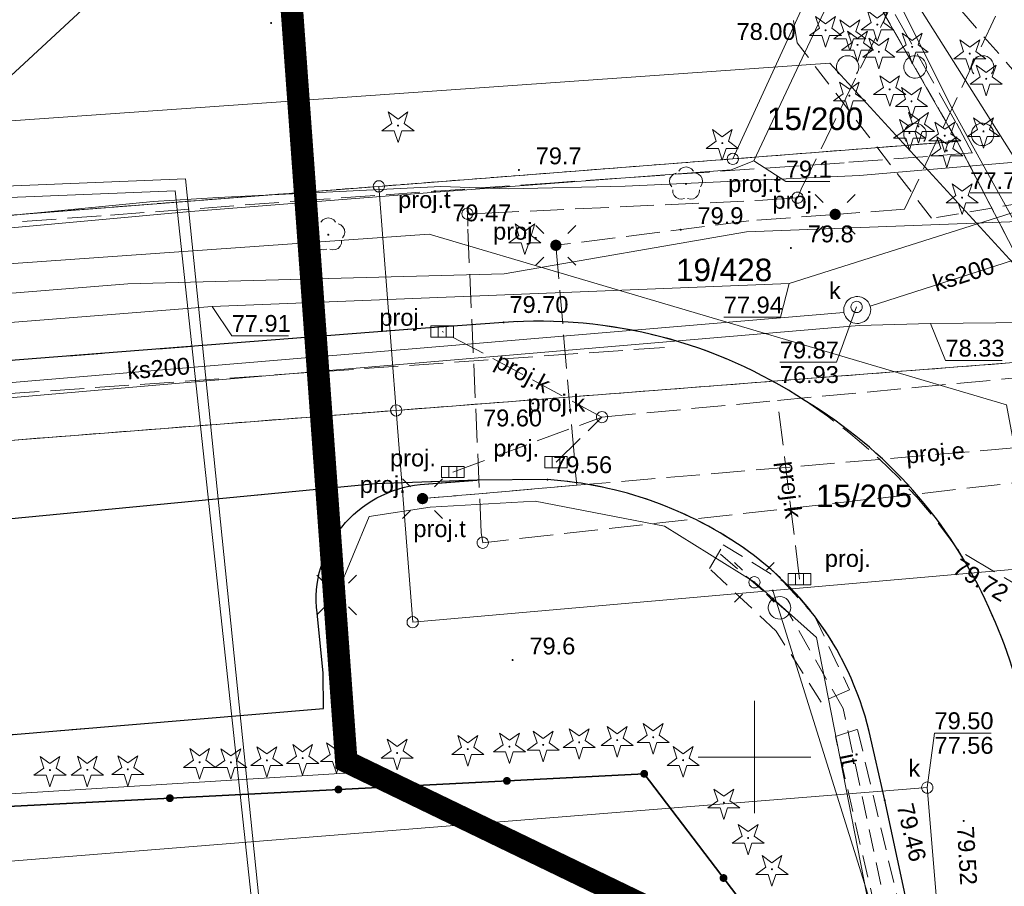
# Model space of a CAD drawing. Extents: x 6411274 to 6413600, y 5890750 to 5892331.
# Tile 12 of 22: x 6412967 to 6413011, y 5891294 to 5891333. Entities that reach past the tile are written whole.
import ezdxf
from ezdxf.enums import TextEntityAlignment as Align

# ---------------------------------------------------------------- set-up
doc = ezdxf.new("R2010")
doc.units = 0
for name, pattern in [('PRZER1-1', [1, 0.5, -0.5]), ('PRZER2-1', [1.5, 1, -0.5]), ('PRZER3-1', [2, 1.5, -0.5]), ('PRZER3-2', [2.5, 1.5, -1])]:
    doc.linetypes.add(name, pattern=pattern)
doc.layers.get('0').update_dxf_attribs({"linetype": 'CONTINUOUS'})
doc.layers.add('@zakres', color=30, linetype='CONTINUOUS')
for name, color, linetype, lineweight, true_color in [('GELULI', 7, 'CONTINUOUS', 18, 0xfeffff), ('GESUZY', 7, 'CONTINUOUS', 18, 0x008000), ('GSPRDI', 7, 'CONTINUOUS', 18, 0x008000), ('GSPRDL', 7, 'CONTINUOUS', 18, 0x008000), ('GULCPR', 7, 'CONTINUOUS', 18, 0xd200d2), ('GULEPR', 1, 'CONTINUOUS', 18, 0xff0000), ('GULEPR_O', 1, 'CONTINUOUS', 18, 0xff0000), ('GULKPR', 7, 'CONTINUOUS', 18, 0x803300), ('GULKPR_O', 7, 'CONTINUOUS', 18, 0x803300), ('GULTPR', 7, 'CONTINUOUS', 18, 0xff9100), ('GULWPR', 5, 'CONTINUOUS', 18, 0x0000ff), ('GUPKKS', 7, 'CONTINUOUS', 18, 0x803300), ('GUPKKS_O', 7, 'CONTINUOUS', 18, 0x803300), ('GUPKSD', 7, 'CONTINUOUS', 18, 0x803300), ('GUPKSD_O', 7, 'CONTINUOUS', 18, 0x803300), ('GUSKSD', 7, 'CONTINUOUS', 18, 0x803300), ('Ramka sekcyjna', 7, 'CONTINUOUS', 18, 0xa5007c)]:
    doc.layers.add(name, color=color, linetype=linetype, lineweight=lineweight, true_color=true_color)
for name, color, linetype, lineweight in [('GEPPGD', 7, 'CONTINUOUS', 18), ('GESDZI', 7, 'CONTINUOUS', 18), ('GESDZI_O', 7, 'CONTINUOUS', 18), ('GSLKOG', 7, 'CONTINUOUS', 35), ('GSLKRW', 7, 'CONTINUOUS', 25), ('GSLTZI', 7, 'CONTINUOUS', 18), ('GSLTZI_O', 7, 'CONTINUOUS', 18), ('GSPWPN', 7, 'CONTINUOUS', 13), ('GSPWPN_O', 7, 'CONTINUOUS', 13), ('GSPWPS', 7, 'CONTINUOUS', 13), ('GSPWPS_O', 7, 'CONTINUOUS', 13), ('GSSKOA', 7, 'CONTINUOUS', 18), ('GSSZAD', 7, 'CONTINUOUS', 18), ('GUPELA', 7, 'CONTINUOUS', 18), ('GUPEMO', 7, 'CONTINUOUS', 18), ('GUPEMO_O', 7, 'CONTINUOUS', 18), ('GUPIKP', 7, 'CONTINUOUS', 18), ('GUPIKP_O', 7, 'CONTINUOUS', 18), ('GUPISN', 7, 'CONTINUOUS', 18), ('GUPIWZ', 7, 'CONTINUOUS', 18), ('GUPIWZ_O', 7, 'CONTINUOUS', 18), ('GUPPRZ_O', 7, 'CONTINUOUS', 18)]:
    doc.layers.add(name, color=color, linetype=linetype, lineweight=lineweight)
doc.styles.add('Arial', font='Arial')

# ---------------------------------------------------------------- blocks, each defined once
blk = doc.blocks.new('GSPWPS1')
blk.add_hatch(color=0).paths.add_polyline_path([(-0.045, 0), (-0.043467, -0.011647), (-0.038971, -0.0225), (-0.03182, -0.03182), (-0.0225, -0.038971), (-0.011647, -0.043467), (0, -0.045), (0.011647, -0.043467), (0.0225, -0.038971), (0.03182, -0.03182), (0.038971, -0.0225), (0.043467, -0.011647), (0.045, 0), (0.043467, 0.011647), (0.038971, 0.0225), (0.03182, 0.03182), (0.0225, 0.038971), (0.011647, 0.043467), (0, 0.045), (-0.011647, 0.043467), (-0.0225, 0.038971), (-0.03182, 0.03182), (-0.038971, 0.0225), (-0.043467, 0.011647)])
blk = doc.blocks.new('GSPWPN1')
blk.add_hatch(color=0).paths.add_polyline_path([(-0.045, 0), (-0.043467, -0.011647), (-0.038971, -0.0225), (-0.03182, -0.03182), (-0.0225, -0.038971), (-0.011647, -0.043467), (0, -0.045), (0.011647, -0.043467), (0.0225, -0.038971), (0.03182, -0.03182), (0.038971, -0.0225), (0.043467, -0.011647), (0.045, 0), (0.043467, 0.011647), (0.038971, 0.0225), (0.03182, 0.03182), (0.0225, 0.038971), (0.011647, 0.043467), (0, 0.045), (-0.011647, 0.043467), (-0.0225, 0.038971), (-0.03182, 0.03182), (-0.038971, 0.0225), (-0.043467, 0.011647)])
blk = doc.blocks.new('GSPRDI1')
blk.add_hatch(color=0).paths.add_polyline_path([(0, -0.045), (0.013906, -0.042798), (0.02645, -0.036406), (0.036406, -0.02645), (0.042798, -0.013906), (0.045, 0), (0.042798, 0.013906), (0.036406, 0.02645), (0.02645, 0.036406), (0.013906, 0.042798), (0, 0.045), (-0.013906, 0.042798), (-0.02645, 0.036406), (-0.036406, 0.02645), (-0.042798, 0.013906), (-0.045, 0), (-0.042798, -0.013906), (-0.036406, -0.02645), (-0.02645, -0.036406), (-0.013906, -0.042798)])
at = {"color": 0}
blk.add_lwpolyline([(0.272471, 0.088531), (0.713338, -0.231778), (0.168396, -0.231778), (0, -0.750048), (-0.168396, -0.231778), (-0.713338, -0.231778), (-0.272471, 0.088531), (-0.440867, 0.606801), (0, 0.286493), (0.440867, 0.606801)], close=True, dxfattribs=at)
blk = doc.blocks.new('GSPRDL1')
blk.add_hatch(color=0).paths.add_polyline_path([(0, -0.045), (0.013906, -0.042798), (0.02645, -0.036406), (0.036406, -0.02645), (0.042798, -0.013906), (0.045, 0), (0.042798, 0.013906), (0.036406, 0.02645), (0.02645, 0.036406), (0.013906, 0.042798), (0, 0.045), (-0.013906, 0.042798), (-0.02645, 0.036406), (-0.036406, 0.02645), (-0.042798, 0.013906), (-0.045, 0), (-0.042798, -0.013906), (-0.036406, -0.02645), (-0.02645, -0.036406), (-0.013906, -0.042798)])
at = {"color": 0}
for points in [[(-0.635969, -0.134326), (-0.70458, -0.024001), (-0.731429, 0.103115), (-0.713292, 0.231763), (-0.652348, 0.346501), (-0.55591, 0.433559), (-0.435555, 0.482485)], [(-0.324277, 0.563333), (-0.240553, 0.662679), (-0.127956, 0.727494), (0, 0.75), (0.127956, 0.727494), (0.240553, 0.662679), (0.324277, 0.563333)], [(0.435555, 0.482485), (0.55591, 0.433559), (0.652348, 0.346501), (0.713292, 0.231763), (0.731429, 0.103115), (0.70458, -0.024001), (0.635969, -0.134326)], [(-0.068773, -0.646351), (-0.194901, -0.677512), (-0.324092, -0.663766), (-0.440839, -0.606763), (-0.531129, -0.513345), (-0.584125, -0.394725), (-0.593465, -0.265141)], [(0.593465, -0.265141), (0.584125, -0.394725), (0.531129, -0.513345), (0.440839, -0.606763), (0.324092, -0.663766), (0.194901, -0.677512), (0.068773, -0.646351)]]:
    blk.add_lwpolyline(points, dxfattribs=at)
blk = doc.blocks.new('GSSZAD1')
at = {"color": 0}
blk.add_lwpolyline([(0.5, 0), (0.490964, 0.094626), (0.464184, 0.185831), (0.420627, 0.27032), (0.361867, 0.34504), (0.290028, 0.407288), (0.207708, 0.454816), (0.117879, 0.485906), (0.023791, 0.499434), (-0.071157, 0.494911), (-0.163534, 0.4725), (-0.25, 0.433013), (-0.32743, 0.377875), (-0.393027, 0.309079), (-0.444418, 0.229113), (-0.479746, 0.140866), (-0.497736, 0.047528), (-0.497736, -0.047528), (-0.479746, -0.140866), (-0.444418, -0.229113), (-0.393027, -0.309079), (-0.32743, -0.377875), (-0.25, -0.433013), (-0.163534, -0.4725), (-0.071157, -0.494911), (0.023791, -0.499434), (0.117879, -0.485906), (0.207708, -0.454816), (0.290028, -0.407288), (0.361867, -0.34504), (0.420627, -0.27032), (0.464184, -0.185831), (0.490964, -0.094626)], close=True, dxfattribs=at)
blk = doc.blocks.new('GSSZAD2')
at = {"color": 0}
blk.add_lwpolyline([(-0.390312, -0.3125), (-0.445567, -0.226869), (-0.482312, -0.131814), (-0.49902, -0.031282), (-0.494998, 0.070549), (-0.470412, 0.169449), (-0.426283, 0.26131), (-0.364446, 0.342315), (-0.287468, 0.409099), (-0.198548, 0.458889), (-0.10138, 0.489614), (0, 0.5), (0.10138, 0.489614), (0.198548, 0.458889), (0.287468, 0.409099), (0.364446, 0.342315), (0.426283, 0.26131), (0.470412, 0.169449), (0.494998, 0.070549), (0.49902, -0.031282), (0.482312, -0.131814), (0.445567, -0.226869), (0.390312, -0.3125)], dxfattribs=at)
blk = doc.blocks.new('GUPKSD1_1')
at = {"color": 0}
blk.add_lwpolyline([(0, 0.25), (0.064705, 0.241481), (0.125, 0.216506), (0.176777, 0.176777), (0.216506, 0.125), (0.241481, 0.064705), (0.25, 0), (0.241481, -0.064705), (0.216506, -0.125), (0.176777, -0.176777), (0.125, -0.216506), (0.064705, -0.241481), (0, -0.25), (-0.064705, -0.241481), (-0.125, -0.216506), (-0.176777, -0.176777), (-0.216506, -0.125), (-0.241481, -0.064705), (-0.25, 0), (-0.241481, 0.064705), (-0.216506, 0.125), (-0.176777, 0.176777), (-0.125, 0.216506), (-0.064705, 0.241481)], close=True, dxfattribs=at)
blk = doc.blocks.new('GUPKKS1')
at = {"color": 0}
blk.add_lwpolyline([(0.5, -0.25), (-0.5, -0.25), (-0.5, 0.25), (0.5, 0.25)], close=True, dxfattribs=at)
for points in [[(-0.175, -0.25), (-0.175, 0.25)], [(0.175, -0.25), (0.175, 0.25)]]:
    blk.add_lwpolyline(points, dxfattribs=at)
blk = doc.blocks.new('GUPEMO1')
blk.add_hatch(color=0).paths.add_polyline_path([(-0.25, 0), (-0.241481, -0.064705), (-0.216506, -0.125), (-0.176777, -0.176777), (-0.125, -0.216506), (-0.064705, -0.241481), (0, -0.25), (0.064705, -0.241481), (0.125, -0.216506), (0.176777, -0.176777), (0.216506, -0.125), (0.241481, -0.064705), (0.25, 0), (0.241481, 0.064705), (0.216506, 0.125), (0.176777, 0.176777), (0.125, 0.216506), (0.064705, 0.241481), (0, 0.25), (-0.064705, 0.241481), (-0.125, 0.216506), (-0.176777, 0.176777), (-0.216506, 0.125), (-0.241481, 0.064705)])
blk = doc.blocks.new('GUPEMO2')
blk.add_hatch(color=0).paths.add_polyline_path([(-0.001087, 0.044987), (0.011881, 0.043403), (0.021281, 0.03965), (0.030065, 0.033482), (0.038133, 0.023893), (0.043117, 0.012881), (0.044986, 0.001113), (0.044323, -0.007777), (0.040557, -0.019497), (0.033417, -0.030138), (0.024849, -0.037517), (0.013788, -0.042836), (0.002013, -0.044955), (-0.00982, -0.043916), (-0.020466, -0.040077), (-0.029541, -0.033946), (-0.036867, -0.025804), (-0.04187, -0.01649), (-0.04461, -0.005909), (-0.044532, 0.006476), (-0.041285, 0.017903), (-0.034764, 0.028574), (-0.024479, 0.03776), (-0.013449, 0.042943)])
at = {"color": 0}
for points in [[(-0.883883, 0.883883), (-0.53033, 0.53033)], [(0.883883, 0.883883), (0.53033, 0.53033)], [(-0.883883, -0.883883), (-0.53033, -0.53033)], [(0.883883, -0.883883), (0.53033, -0.53033)]]:
    blk.add_lwpolyline(points, dxfattribs=at)
blk = doc.blocks.new('GUPELA2')
blk.add_hatch(color=0).paths.add_polyline_path([(-0.001087, 0.044987), (0.011881, 0.043403), (0.021281, 0.03965), (0.030065, 0.033482), (0.038133, 0.023893), (0.043117, 0.012881), (0.044986, 0.001113), (0.044323, -0.007777), (0.040557, -0.019497), (0.033417, -0.030138), (0.024849, -0.037517), (0.013788, -0.042836), (0.002013, -0.044955), (-0.00982, -0.043916), (-0.020466, -0.040077), (-0.029541, -0.033946), (-0.036867, -0.025804), (-0.04187, -0.01649), (-0.04461, -0.005909), (-0.044532, 0.006476), (-0.041285, 0.017903), (-0.034764, 0.028574), (-0.024479, 0.03776), (-0.013449, 0.042943)])
at = {"color": 0}
for points in [[(-0.883883, 0.883883), (-0.53033, 0.53033)], [(0.883883, 0.883883), (0.53033, 0.53033)], [(-0.883883, -0.883883), (-0.53033, -0.53033)], [(0.883883, -0.883883), (0.53033, -0.53033)]]:
    blk.add_lwpolyline(points, dxfattribs=at)
blk = doc.blocks.new('GUPELA1')
at = {"color": 0}
blk.add_lwpolyline([(0, 0.25), (0.064705, 0.241481), (0.125, 0.216506), (0.176777, 0.176777), (0.216506, 0.125), (0.241481, 0.064705), (0.25, 0), (0.241481, -0.064705), (0.216506, -0.125), (0.176777, -0.176777), (0.125, -0.216506), (0.064705, -0.241481), (0, -0.25), (-0.064705, -0.241481), (-0.125, -0.216506), (-0.176777, -0.176777), (-0.216506, -0.125), (-0.241481, -0.064705), (-0.25, 0), (-0.241481, 0.064705), (-0.216506, 0.125), (-0.176777, 0.176777), (-0.125, 0.216506), (-0.064705, 0.241481)], close=True, dxfattribs=at)
blk = doc.blocks.new('GUPIKP1_1')
at = {"color": 0}
blk.add_lwpolyline([(0, 0.25), (0.064705, 0.241481), (0.125, 0.216506), (0.176777, 0.176777), (0.216506, 0.125), (0.241481, 0.064705), (0.25, 0), (0.241481, -0.064705), (0.216506, -0.125), (0.176777, -0.176777), (0.125, -0.216506), (0.064705, -0.241481), (0, -0.25), (-0.064705, -0.241481), (-0.125, -0.216506), (-0.176777, -0.176777), (-0.216506, -0.125), (-0.241481, -0.064705), (-0.25, 0), (-0.241481, 0.064705), (-0.216506, 0.125), (-0.176777, 0.176777), (-0.125, 0.216506), (-0.064705, 0.241481)], close=True, dxfattribs=at)
blk = doc.blocks.new('GUPIWZ1_1')
at = {"color": 0}
blk.add_lwpolyline([(0, 0.25), (0.064705, 0.241481), (0.125, 0.216506), (0.176777, 0.176777), (0.216506, 0.125), (0.241481, 0.064705), (0.25, 0), (0.241481, -0.064705), (0.216506, -0.125), (0.176777, -0.176777), (0.125, -0.216506), (0.064705, -0.241481), (0, -0.25), (-0.064705, -0.241481), (-0.125, -0.216506), (-0.176777, -0.176777), (-0.216506, -0.125), (-0.241481, -0.064705), (-0.25, 0), (-0.241481, 0.064705), (-0.216506, 0.125), (-0.176777, 0.176777), (-0.125, 0.216506), (-0.064705, 0.241481)], close=True, dxfattribs=at)
blk = doc.blocks.new('GUPISN1')
at = {"color": 0}
blk.add_lwpolyline([(0, 0.25), (0.064705, 0.241481), (0.125, 0.216506), (0.176777, 0.176777), (0.216506, 0.125), (0.241481, 0.064705), (0.25, 0), (0.241481, -0.064705), (0.216506, -0.125), (0.176777, -0.176777), (0.125, -0.216506), (0.064705, -0.241481), (0, -0.25), (-0.064705, -0.241481), (-0.125, -0.216506), (-0.176777, -0.176777), (-0.216506, -0.125), (-0.241481, -0.064705), (-0.25, 0), (-0.241481, 0.064705), (-0.216506, 0.125), (-0.176777, 0.176777), (-0.125, 0.216506), (-0.064705, 0.241481)], close=True, dxfattribs=at)
blk = doc.blocks.new('GEPPGD1_2')
blk.add_hatch(color=0).paths.add_polyline_path([(0, -0.045), (0.013906, -0.042798), (0.02645, -0.036406), (0.036406, -0.02645), (0.042798, -0.013906), (0.045, 0), (0.042798, 0.013906), (0.036406, 0.02645), (0.02645, 0.036406), (0.013906, 0.042798), (0, 0.045), (-0.013906, 0.042798), (-0.02645, 0.036406), (-0.036406, 0.02645), (-0.042798, 0.013906), (-0.045, 0), (-0.042798, -0.013906), (-0.036406, -0.02645), (-0.02645, -0.036406), (-0.013906, -0.042798)])
blk = doc.blocks.new('GEPPGD1_1')
at = {"color": 0}
blk.add_lwpolyline([(0, 0.25), (0.077254, 0.237764), (0.146946, 0.202254), (0.202254, 0.146946), (0.237764, 0.077254), (0.25, 0), (0.237764, -0.077254), (0.202254, -0.146946), (0.146946, -0.202254), (0.077254, -0.237764), (0, -0.25), (-0.077254, -0.237764), (-0.146946, -0.202254), (-0.202254, -0.146946), (-0.237764, -0.077254), (-0.25, 0), (-0.237764, 0.077254), (-0.202254, 0.146946), (-0.146946, 0.202254), (-0.077254, 0.237764)], close=True, dxfattribs=at)
blk = doc.blocks.new('KOLO')
blk.add_hatch(color=0).paths.add_polyline_path([(-0.175, 0), (-0.169037, -0.045293), (-0.151554, -0.0875), (-0.123744, -0.123744), (-0.0875, -0.151554), (-0.045293, -0.169037), (0, -0.175), (0.045293, -0.169037), (0.0875, -0.151554), (0.123744, -0.123744), (0.151554, -0.0875), (0.169037, -0.045293), (0.175, 0), (0.169037, 0.045293), (0.151554, 0.0875), (0.123744, 0.123744), (0.0875, 0.151554), (0.045293, 0.169037), (0, 0.175), (-0.045293, 0.169037), (-0.0875, 0.151554), (-0.123744, 0.123744), (-0.151554, 0.0875), (-0.169037, 0.045293)])
blk = doc.blocks.new('GSLKOG1')
blk.add_hatch(color=0).paths.add_polyline_path([(-0.175, 0), (-0.169037, -0.045293), (-0.151554, -0.0875), (-0.123744, -0.123744), (-0.0875, -0.151554), (-0.045293, -0.169037), (0, -0.175), (0.045293, -0.169037), (0.0875, -0.151554), (0.123744, -0.123744), (0.151554, -0.0875), (0.169037, -0.045293), (0.175, 0), (0.169037, 0.045293), (0.151554, 0.0875), (0.123744, 0.123744), (0.0875, 0.151554), (0.045293, 0.169037), (0, 0.175), (-0.045293, 0.169037), (-0.0875, 0.151554), (-0.123744, 0.123744), (-0.151554, 0.0875), (-0.169037, 0.045293)])

msp = doc.modelspace()

# ---------------------------------------------------------------- linework, layer by layer
at = {"layer": '@zakres', "linetype": 'PRZER3-2', "const_width": 1}
msp.add_lwpolyline([(6413112.783, 5891374.803), (6413060.494, 5891370.923), (6413045.206, 5891343.971), (6412978.933, 5891340.248), (6412981.861, 5891299.798), (6413032.811, 5891275.179), (6413083.63, 5891193.645), (6413097.637, 5891143.944), (6413140.001, 5891147.413), (6413128.175, 5891246.713), (6413116.37, 5891344.95)], close=True, dxfattribs=at)
at = {"layer": 'GELULI', "color": 7, "linetype": 'PRZER3-1', "lineweight": 18, "true_color": 0xffffff, "elevation": 9.97}
msp.add_lwpolyline([(6412789.048, 5891995.571), (6412627.966, 5892053.314), (6412481.142, 5892099.912), (6412252.825, 5892138.596), (6412219.804, 5892134.323), (6412188.336, 5892103.827), (6412183.778, 5892058.466), (6412196.095, 5891983.806), (6412222.539, 5891879.036), (6412256.012, 5891790.668), (6412299.116, 5891700.032), (6412356.65, 5891605.822), (6412404.282, 5891544.804), (6412467.068, 5891475.152), (6412524.029, 5891422.815), (6412565.885, 5891387.351), (6412618.27, 5891349.351), (6412674.999, 5891317.594), (6412739.056, 5891301.037), (6412807.999, 5891301.037), (6412906.863, 5891311.916), (6412996, 5891318.205)], dxfattribs=at)
at = {"layer": 'GESDZI', "color": 7, "linetype": 'Continuous', "lineweight": 18, "elevation": 10.22}
for points in [[(6412949.76, 5891393.1), (6412954.154, 5891366.365), (6412983.942, 5891371.294), (6413003.68, 5891336.7), (6412999.04, 5891326.59), (6412983.31, 5891325.37), (6412885.72, 5891317.75), (6412879.07, 5891386.23)], [(6413051.302, 5891283.626), (6413032.429, 5891282.066), (6413018.53, 5891308.96), (6413013.996, 5891317.725), (6413009.013, 5891327.37), (6413003.68, 5891336.7), (6413026.02, 5891338.27), (6413045.68, 5891339.7), (6413060.38, 5891310), (6413062.32, 5891284.54)], [(6413003.68, 5891336.7), (6413009.013, 5891327.37), (6412999.04, 5891326.59)], [(6412983.31, 5891325.37), (6412999.04, 5891326.59), (6413009.013, 5891327.37), (6413013.996, 5891317.725), (6412984.08, 5891315.41)], [(6412984.08, 5891315.41), (6413013.996, 5891317.725), (6413018.53, 5891308.96), (6413000.81, 5891307.4), (6412984.81, 5891305.99)], [(6412875.65, 5891161.65), (6412901.31, 5891163.65), (6412896.32, 5891228.34), (6412920.47, 5891230.22), (6412914.28, 5891309.98), (6412984.08, 5891315.41), (6412984.81, 5891305.99), (6413000.81, 5891307.4), (6413009.33, 5891280.16), (6413021.87, 5891243.03), (6413074.1, 5891247.1), (6413102.76, 5891201.17), (6413106.835, 5891194.638), (6413118.548, 5891166.594), (6413128.646, 5891135.05), (6413135.14, 5891136.3), (6413140.099, 5891086.538), (6413035.102, 5891023.7), (6412895.368, 5891128.204), (6412877.195, 5891141.733)], [(6413000.81, 5891307.4), (6413018.53, 5891308.96), (6413032.429, 5891282.066), (6413051.302, 5891283.626), (6413074.1, 5891247.1), (6413021.87, 5891243.03), (6413009.33, 5891280.16)]]:
    msp.add_lwpolyline(points, close=True, dxfattribs=at)
msp.add_lwpolyline([(6412633.14, 5891351.52), (6412653.276, 5891336.487), (6412700.786, 5891320.873), (6412735.63, 5891313.81), (6412741.602, 5891312.604), (6412796.15, 5891311.34), (6412802.099, 5891311.202), (6412811.49, 5891311.94), (6412863.642, 5891316.032), (6412876.75, 5891317.05), (6412885.72, 5891317.75), (6412983.31, 5891325.37), (6412984.08, 5891315.41), (6412914.28, 5891309.98), (6412864.428, 5891306.106), (6412865.204, 5891296.139), (6412861.217, 5891295.833), (6412833.103, 5891293.645), (6412803.922, 5891291.374), (6412801.628, 5891291.197), (6412741.121, 5891292.609), (6412693.768, 5891302.139), (6412645.371, 5891315.309), (6412564.218, 5891378.107)], dxfattribs=at)
at = {"layer": 'GESUZY', "color": 96, "linetype": 'PRZER1-1', "lineweight": 18, "true_color": 0x008000, "elevation": 10.08}
for points in [[(6412959.05, 5891560.56), (6412973.617, 5891440.781), (6412983.942, 5891371.294), (6413003.68, 5891336.7), (6413009.013, 5891327.37), (6412999.04, 5891326.59), (6412983.31, 5891325.37), (6412885.72, 5891317.75), (6412876.75, 5891317.05), (6412863.642, 5891316.032), (6412811.49, 5891311.94), (6412802.099, 5891311.202), (6412796.15, 5891311.34), (6412741.602, 5891312.604), (6412735.63, 5891313.81), (6412700.786, 5891320.873), (6412653.276, 5891336.487), (6412633.14, 5891351.52)], [(6412811.49, 5891311.94), (6412863.642, 5891316.032), (6412876.75, 5891317.05), (6412885.72, 5891317.75), (6412983.31, 5891325.37), (6412999.04, 5891326.59), (6413009.013, 5891327.37), (6413013.996, 5891317.725), (6412984.08, 5891315.41), (6412914.28, 5891309.98), (6412864.428, 5891306.106), (6412865.204, 5891296.139), (6412861.217, 5891295.833), (6412833.103, 5891293.645)], [(6412833.103, 5891293.645), (6412861.217, 5891295.833), (6412865.204, 5891296.139), (6412867.787, 5891262.844), (6412870.62, 5891226.35), (6412896.32, 5891228.34), (6412920.47, 5891230.22), (6412914.28, 5891309.98), (6412984.08, 5891315.41), (6413013.996, 5891317.725), (6413018.53, 5891308.96), (6413032.429, 5891282.066), (6413051.302, 5891283.626), (6413074.1, 5891247.1), (6413102.76, 5891201.17), (6413106.835, 5891194.638), (6413118.548, 5891166.594), (6413128.646, 5891135.05), (6413135.14, 5891136.3), (6413140.099, 5891086.538), (6413035.102, 5891023.7), (6412895.368, 5891128.204), (6412877.195, 5891141.733), (6412824.066, 5891181.287)]]:
    msp.add_lwpolyline(points, dxfattribs=at)
msp.add_lwpolyline([(6413121.73, 5891212.3), (6413105.56, 5891203.12), (6413102.76, 5891201.17), (6413074.1, 5891247.1), (6413051.302, 5891283.626), (6413032.429, 5891282.066), (6413018.53, 5891308.96), (6413013.996, 5891317.725), (6413009.013, 5891327.37), (6413003.68, 5891336.7), (6412983.942, 5891371.294), (6412973.617, 5891440.781), (6412994.987, 5891442.155), (6413045.68, 5891339.7), (6413060.38, 5891310), (6413063.28, 5891304.13)], close=True, dxfattribs=at)
at = {"layer": 'GSLKOG', "color": 7, "linetype": 'Continuous', "lineweight": 35, "elevation": 10.18}
for points in [[(6412930.381, 5891297.371), (6412930.465, 5891295.934), (6412995.102, 5891299.253)], [(6412995.102, 5891299.253), (6413002.15, 5891289.99), (6413007.48, 5891290.21)]]:
    msp.add_lwpolyline(points, dxfattribs=at)
at = {"layer": 'GSLKRW', "color": 7, "linetype": 'Continuous', "lineweight": 25, "elevation": 10.18}
for points in [[(6413012.2, 5891290.51), (6413012.47, 5891296.31, 0.057729), (6413012.17, 5891301.2, 0.060436), (6413010.42, 5891306.64, 0.152957), (6413002.26, 5891315.83, 0.165329), (6412988.85, 5891319.32), (6412984.96, 5891319.04), (6412962.58, 5891317.28), (6412938.02, 5891315.4), (6412911.417, 5891313.346)], [(6413007.48, 5891290.21), (6413005.79, 5891298.08), (6413005.1, 5891301.13, 0.103373), (6413002.67, 5891306.27, 0.068089), (6412999.74, 5891309.14, 0.14002), (6412990.8, 5891312.33), (6412987.67, 5891312.31), (6412983.16, 5891312.15), (6412962.66, 5891310.18), (6412941.04, 5891308.68), (6412938.49, 5891308.5), (6412927.39, 5891307.47), (6412926.81, 5891307.43, 0.276986), (6412922.21, 5891300.63), (6412922.3, 5891298.54)]]:
    msp.add_lwpolyline(points, format="xyb", dxfattribs=at)
msp.add_lwpolyline([(6412941.04, 5891308.68), (6412941.57, 5891308.717, -0.190469), (6412945.14, 5891307.3, -0.049356), (6412945.74, 5891306.63, -0.126491), (6412946.68, 5891304.17), (6412946.93, 5891299.67), (6412963.68, 5891300.72), (6412980.84, 5891302.15), (6412980.83, 5891303.73), (6412980.56, 5891306.41, -0.419746), (6412985.15, 5891312.11), (6412987.67, 5891312.31), (6412983.16, 5891312.15), (6412962.66, 5891310.18)], format="xyb", close=True, dxfattribs=at)
at = {"layer": 'GSLTZI', "color": 7, "linetype": 'PRZER2-1', "lineweight": 18, "elevation": 10.1}
msp.add_lwpolyline([(6413005.93, 5891292.87), (6413003.95, 5891302.15), (6413001.52, 5891306.41), (6412998.36, 5891309.13)], dxfattribs=at)
at = {"layer": 'GSSKOA', "color": 7, "linetype": 'PRZER3-1', "lineweight": 18, "elevation": 10.18}
for points in [[(6413038.19, 5891304.51), (6413036.02, 5891303.88), (6413031.31, 5891302.71), (6413027.17, 5891301.61), (6413021.98, 5891302.55), (6413017.56, 5891304.17), (6413009.05, 5891309.19, -0.091136), (6413012.17, 5891301.2), (6413016.07, 5891299.58), (6413020.27, 5891297.68), (6413028.1, 5891296.94), (6413033.02, 5891298.14), (6413037.18, 5891299.83), (6413042.59, 5891303.1), (6413045.72, 5891305.54), (6413049.12, 5891308.36), (6413053.63, 5891312.22), (6413057.6, 5891315.07), (6413062.22, 5891319.51), (6413066.74, 5891324.88), (6413071.86, 5891332.64), (6413074.52, 5891337.74), (6413078.73, 5891346.43), (6413086.34, 5891359.86)], [(6413012.2, 5891290.51), (6413012.47, 5891296.31, 0.057729), (6413012.17, 5891301.2, 0.060436), (6413010.42, 5891306.64, 0.035247), (6413009.05, 5891309.19, 0.097595), (6413002.26, 5891315.83, 0.165329), (6412988.85, 5891319.32), (6412984.96, 5891319.04), (6412962.58, 5891317.28), (6412938.02, 5891315.4), (6412911.417, 5891313.346)], [(6412911.635, 5891306.09), (6412912.575, 5891306.069), (6412913.406, 5891305.919), (6412914.253, 5891305.472), (6412915.43, 5891304.605), (6412916.234, 5891303.712), (6412916.908, 5891302.341), (6412917.245, 5891300.864), (6412917.545, 5891298.32), (6412922.3, 5891298.54), (6412922.21, 5891300.63, -0.276986), (6412926.81, 5891307.43), (6412927.39, 5891307.47), (6412938.49, 5891308.5), (6412941.04, 5891308.68), (6412962.66, 5891310.18), (6412983.16, 5891312.15), (6412987.67, 5891312.31), (6412990.8, 5891312.33, -0.075979), (6412995.9, 5891311.21, -0.072466), (6412999.74, 5891309.14, -0.178934), (6413005.1, 5891301.13), (6413005.79, 5891298.08), (6413007.48, 5891290.21)]]:
    msp.add_lwpolyline(points, format="xyb", dxfattribs=at)
msp.add_lwpolyline([(6412941.04, 5891308.68), (6412941.57, 5891308.717, -0.190469), (6412945.14, 5891307.3, -0.049356), (6412945.74, 5891306.63, -0.126491), (6412946.68, 5891304.17), (6412946.93, 5891299.67), (6412963.68, 5891300.72), (6412980.84, 5891302.15), (6412980.83, 5891303.73), (6412980.56, 5891306.41, -0.419746), (6412985.15, 5891312.11), (6412987.67, 5891312.31), (6412983.16, 5891312.15), (6412962.66, 5891310.18)], format="xyb", close=True, dxfattribs=at)
at = {"layer": 'GSSZAD', "color": 7, "linetype": 'PRZER2-1', "lineweight": 18, "elevation": 10.1}
for points in [[(6413001.9, 5891331.75), (6413000.68, 5891339.18), (6413005.01, 5891339.85), (6413009.21, 5891333.15), (6413013.6, 5891328.13), (6413013.51, 5891324.9), (6413007.87, 5891323.95)], [(6412998, 5891308.38), (6412998.61, 5891309.44), (6413001.27, 5891307.81), (6413002.67, 5891306.27), (6413004.23, 5891302.98), (6413002.96, 5891302.44), (6413000.97, 5891305.59)], [(6413003.6, 5891300.91), (6413004.58, 5891301.23), (6413006.45, 5891293.33), (6413005.38, 5891293.19)]]:
    msp.add_lwpolyline(points, close=True, dxfattribs=at)
at = {"layer": 'GULCPR', "color": 212, "linetype": 'Continuous', "lineweight": 18, "true_color": 0xd200d2, "elevation": 10.14}
for points in [[(6412922.384, 5891323.19), (6412928.828, 5891323.84), (6412974.71, 5891325.701), (6412978.352, 5891289.973), (6412979.376, 5891279.219), (6412982.932, 5891239.373), (6412976.949, 5891238.914)], [(6412976.52, 5891239.282), (6412982.503, 5891239.741), (6412978.878, 5891279.181), (6412978.052, 5891289.95), (6412974.25, 5891325.164), (6412928.857, 5891323.341), (6412922.407, 5891322.791)]]:
    msp.add_lwpolyline(points, dxfattribs=at)
at = {"layer": 'GULEPR', "color": 1, "linetype": 'Continuous', "lineweight": 18, "true_color": 0xff0000, "elevation": 10.14}
for points in [[(6412905.09, 5891318.73), (6412926.72, 5891320.35), (6412950.24, 5891322.26), (6412962.89, 5891323.15), (6412974.76, 5891324.23), (6412985.64, 5891325.09), (6412998.96, 5891326.11), (6412999.97, 5891326.5), (6413003.91, 5891334.89), (6413004.59, 5891337.57), (6413002.1, 5891340.67), (6413001.23, 5891341.67), (6412992.25, 5891357.45), (6412986.12, 5891368.56)], [(6413002.1, 5891340.67), (6413003.21, 5891339.81), (6413002.76, 5891338.94), (6413003.53, 5891339.38), (6413008.81, 5891328.75), (6413021.18, 5891306.4), (6413025.55, 5891307.84)], [(6412909.54, 5891318.97), (6412920.82, 5891319.81), (6412927.56, 5891320.31), (6412929.68, 5891320.19), (6412933.27, 5891320.27), (6412939.69, 5891320.6), (6412943.61, 5891320.79), (6412954.07, 5891322.35), (6412963.59, 5891323.75), (6412973.28, 5891324.69), (6412976.16, 5891324.88), (6412986.06, 5891325.36), (6412989.08, 5891325.26), (6412994.25, 5891325.38), (6413004.67, 5891325.85), (6413013.5, 5891326.61), (6413017.47, 5891327.97), (6413029.58, 5891331.9), (6413032.39, 5891332.91), (6413050.54, 5891337.52)], [(6412927.005, 5891297.13), (6412927.087, 5891295.983), (6412925.422, 5891295.614), (6412924.449, 5891294.442), (6412923.62, 5891296.889), (6412922.914, 5891301.283), (6412923.524, 5891303.685), (6412927.334, 5891306.529), (6412928.67, 5891306.85), (6412942.512, 5891307.558), (6412945.48, 5891305.6), (6412945.885, 5891297.087), (6412963.799, 5891298.178), (6412963.853, 5891297.48), (6412963.799, 5891298.178), (6412982.051, 5891299.295), (6412981.43, 5891307.2), (6412982.872, 5891310.693), (6412985.581, 5891311.104), (6412990.248, 5891311.367), (6412996.006, 5891310.259), (6413000, 5891307.77), (6413002.764, 5891305.318)], [(6412977.657, 5891279.207), (6413000.079, 5891280.578), (6413004.119, 5891282.906), (6413006.286, 5891287.28), (6413002.764, 5891305.318)]]:
    msp.add_lwpolyline(points, dxfattribs=at)
at = {"layer": 'GULEPR', "color": 1, "linetype": 'PRZER3-1', "lineweight": 18, "true_color": 0xff0000, "elevation": 10.14}
for points in [[(6412994.02, 5891354.409), (6412997.05, 5891349.021), (6413002.38, 5891339.672), (6413005.268, 5891334.745), (6413008.973, 5891328.178), (6413009.684, 5891326.853), (6413003.983, 5891326.421), (6412991.111, 5891325.531), (6412980.856, 5891324.801), (6412970.966, 5891324.063), (6412960.346, 5891323.271), (6412949.886, 5891322.435), (6412942.392, 5891321.864), (6412938.452, 5891321.468), (6412928.463, 5891320.761), (6412918.36, 5891320), (6412897.965, 5891318.481)], [(6413051.782, 5891328.686), (6413033.199, 5891326.247), (6413022.923, 5891342.023), (6413012.412, 5891336.553), (6413006.674, 5891324.355), (6413003.59, 5891324.125), (6412999.758, 5891323.839), (6412991.174, 5891322.749), (6412992.1, 5891312.083), (6412985.249, 5891311.488), (6412992.1, 5891312.083), (6413023.99, 5891314.807), (6413027.929, 5891311.765), (6413034.955, 5891301.764), (6413034.246, 5891298.676), (6413040.226, 5891290.419)]]:
    msp.add_lwpolyline(points, dxfattribs=at)
at = {"layer": 'GULKPR', "color": 36, "linetype": 'Continuous', "lineweight": 18, "true_color": 0x803300, "elevation": 10.14}
for points in [[(6412869.944, 5891320.926), (6412897.305, 5891323.37), (6413003.357, 5891330.845), (6413013.131, 5891320.172), (6413038.035, 5891286.663), (6413078.142, 5891235.838)], [(6412985.539, 5891323.238), (6412929.06, 5891319.251), (6412884.152, 5891316.064), (6412852.187, 5891313.299), (6412819.751, 5891310.007), (6412802.234, 5891308.696), (6412795.31, 5891308.359)], [(6412985.539, 5891323.238), (6413011.197, 5891315.652), (6413016.193, 5891288.953), (6413078.601, 5891239.591), (6413079.987, 5891206.113)], [(6413005.14, 5891320.05), (6413013.5, 5891322.72)], [(6412943.06, 5891314.63), (6413003.98, 5891319.76)], [(6413027.37, 5891307.46), (6413024.18, 5891307.32), (6413015.1, 5891319.35), (6413007.83, 5891319.27), (6413004.66, 5891319.19), (6412973.57, 5891316.54), (6412942.55, 5891313.87), (6412850.02, 5891307.1), (6412845.09, 5891308.62)], [(6413012.004, 5891245.453), (6413009.575, 5891275.902), (6413007.68, 5891298.64), (6412962.685, 5891295.032), (6412917.702, 5891291.387), (6412915.95, 5891311.34)]]:
    msp.add_lwpolyline(points, dxfattribs=at)
at = {"layer": 'GULKPR', "color": 36, "linetype": 'PRZER3-1', "lineweight": 18, "true_color": 0x803300, "elevation": 10.14}
for points in [[(6412991.183, 5891313.105), (6412993.224, 5891315.11), (6413001.026, 5891315.849), (6413033.792, 5891318.952), (6413068.524, 5891325.504)], [(6412986.593, 5891312.67), (6412993.224, 5891315.11), (6412986.119, 5891318.921)], [(6413002.006, 5891307.908), (6413001.026, 5891315.849)]]:
    msp.add_lwpolyline(points, dxfattribs=at)
at = {"layer": 'GULTPR', "color": 30, "linetype": 'Continuous', "lineweight": 18, "true_color": 0xff9100, "elevation": 10.14}
msp.add_lwpolyline([(6412923.545, 5891317.122), (6412972.158, 5891321.042), (6412988.87, 5891321.482), (6412999.647, 5891323.343), (6413013.31, 5891323.869), (6412997.733, 5891348.503), (6413105.61, 5891389.763), (6413096.748, 5891419.973), (6413099.633, 5891420.327)], dxfattribs=at)
at = {"layer": 'GULTPR', "color": 30, "linetype": 'PRZER3-1', "lineweight": 18, "true_color": 0xff9100, "elevation": 10.14}
msp.add_lwpolyline([(6413045.919, 5891315.327), (6413028.487, 5891314.064), (6413027.421, 5891313.975), (6413026.827, 5891313.902), (6412988.835, 5891309.626), (6412987.923, 5891309.527), (6412987.859, 5891309.98), (6412987.256, 5891323.601), (6412987.245, 5891324.154), (6412988.037, 5891324.178), (6413000.371, 5891324.75), (6413001.912, 5891324.865), (6413002.083, 5891325.24), (6413008.942, 5891339.273), (6413008.456, 5891340.043), (6413008.048, 5891340.698), (6412991.638, 5891372.615)], dxfattribs=at)
at = {"layer": 'GULWPR', "color": 5, "linetype": 'Continuous', "lineweight": 18, "true_color": 0x0000ff, "elevation": 10.14}
for points in [[(6412881.108, 5891319.029), (6412957.06, 5891324.338), (6412958.844, 5891324.634), (6412960.126, 5891325.05), (6412961.322, 5891325.598), (6412962.611, 5891326.431), (6412964.149, 5891327.698), (6412988.413, 5891350.173), (6412996.882, 5891353.332), (6412998.208, 5891353.79), (6413015.521, 5891360.254), (6413017.36, 5891361.142), (6413023.63, 5891363.403), (6413032.512, 5891366.401), (6413043.073, 5891369.872), (6413054.743, 5891373.937), (6413089.256, 5891385.463), (6413099.2, 5891389.22)], [(6413030.73, 5891327.82), (6413030.17, 5891327.76), (6413014.12, 5891325.04), (6413001.55, 5891321.05), (6412975.9, 5891320.03), (6412890.31, 5891313.24), (6412886.69, 5891312.98), (6412884, 5891312.82), (6412881.61, 5891314.87), (6412881.5, 5891314.95), (6412881.223, 5891314.812)]]:
    msp.add_lwpolyline(points, dxfattribs=at)
at = {"layer": 'GUPPRZ_O', "color": 1, "linetype": 'Continuous', "lineweight": 13, "true_color": 0xff0000, "elevation": 10.8, "flags": 128}
msp.add_lwpolyline([(6412999.97, 5891326.5), (6413001.396, 5891325.589), (6413003.356, 5891325.589)], dxfattribs=at)
at = {"layer": 'GUPPRZ_O', "color": 5, "linetype": 'Continuous', "lineweight": 13, "true_color": 0x0000ff, "elevation": 10.8, "flags": 128}
for points in [[(6413014.12, 5891325.04), (6413012.113, 5891325.074), (6413009.593, 5891325.074)], [(6413001.55, 5891321.05), (6413001.16, 5891319.548), (6412998.64, 5891319.548)], [(6412975.9, 5891320.03), (6412976.768, 5891318.726), (6412979.288, 5891318.726)]]:
    msp.add_lwpolyline(points, dxfattribs=at)
at = {"layer": 'GUPPRZ_O', "color": 36, "linetype": 'Continuous', "lineweight": 13, "true_color": 0x803300, "elevation": 10.8, "flags": 128}
for points in [[(6413004.54, 5891320.01), (6413003.65, 5891317.549), (6413001.13, 5891317.549)], [(6413007.83, 5891319.27), (6413008.492, 5891317.628), (6413011.012, 5891317.628)], [(6413007.68, 5891298.64), (6413008.004, 5891301.066), (6413010.524, 5891301.066)]]:
    msp.add_lwpolyline(points, dxfattribs=at)
at = {"layer": 'GUSKSD', "color": 36, "linetype": 'Continuous', "lineweight": 18, "true_color": 0x803300, "elevation": 10.14}
msp.add_lwpolyline([(6413003.98, 5891319.76, -0.391459), (6413004.41, 5891320.45, -2.554549)], format="xyb", close=True, dxfattribs=at)
at = {"layer": 'Ramka sekcyjna', "color": 224, "linetype": 'Continuous', "lineweight": 18, "true_color": 0xa5007c, "elevation": 100, "flags": 128}
for points in [[(6413000, 5891297.5), (6413000, 5891302.5)], [(6413002.5, 5891300), (6412997.5, 5891300)]]:
    msp.add_lwpolyline(points, dxfattribs=at)

# ---------------------------------------------------------------- block references
at = {"layer": 'GEPPGD', "color": 7, "linetype": 'Continuous', "lineweight": 18}
for name, p in [('GEPPGD1_2', (6413009.013, 5891327.37, 10.24)), ('GEPPGD1_1', (6412999.04, 5891326.59, 10.24)), ('GEPPGD1_1', (6412983.31, 5891325.37, 10.24)), ('GEPPGD1_1', (6412984.08, 5891315.41, 10.24)), ('GEPPGD1_2', (6413000.81, 5891307.4, 10.24)), ('GEPPGD1_1', (6412984.81, 5891305.99, 10.24))]:
    msp.add_blockref(name, p, dxfattribs=at)
at = {"layer": 'GSLKOG', "color": 7, "linetype": 'Continuous', "lineweight": 35}
for name, p, rotation in [('GSLKOG1', (6412995.102, 5891299.253, 10.18), 307.2673420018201), ('GSLKOG1', (6412995.102, 5891299.253, 10.18), 2.938642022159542), ('KOLO', (6412988.999, 5891298.939, 10.18), 2.938642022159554), ('KOLO', (6412988.999, 5891298.939, 10.18), 2.938642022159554), ('KOLO', (6412981.509, 5891298.555, 10.18), 2.938642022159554), ('KOLO', (6412981.509, 5891298.555, 10.18), 2.938642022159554), ('KOLO', (6412974.019, 5891298.17, 10.18), 2.938642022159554), ('KOLO', (6412974.019, 5891298.17, 10.18), 2.938642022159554), ('KOLO', (6412998.626, 5891294.621, 10.18), 307.2673420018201), ('KOLO', (6412998.626, 5891294.621, 10.18), 307.2673420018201)]:
    msp.add_blockref(name, p, dxfattribs=dict(at, rotation=rotation))
at = {"layer": 'GSPRDI', "color": 96, "linetype": 'Continuous', "lineweight": 18, "true_color": 0x008000}
for p in [(6413005.46, 5891332.56, 10.12), (6413003.16, 5891332.31, 10.12), (6413004.24, 5891332.16, 10.12), (6413004.58, 5891331.66, 10.12), (6413007.01, 5891331.57, 10.12), (6413005.53, 5891331.35, 10.12), (6413009.57, 5891331.27, 10.12), (6413010.3, 5891330.15, 10.12), (6413004.22, 5891329.4, 10.12), (6413006.01, 5891329.68, 10.12), (6413006.98, 5891329.15, 10.12), (6412984.16, 5891328.07, 10.12), (6413007.29, 5891328.04, 10.12), (6413006.89, 5891327.74, 10.12), (6413008.46, 5891327.62, 10.12), (6413010.18, 5891327.81, 10.12), (6412998.57, 5891327.29, 10.12), (6413008.55, 5891326.96, 10.12), (6413009.23, 5891324.87, 10.12), (6412989.8, 5891323.09, 10.12), (6412995.5, 5891300.88, 10.12), (6412989.11, 5891300.46, 10.12), (6412990.61, 5891300.54, 10.12), (6412992.21, 5891300.65, 10.12), (6412993.9, 5891300.75, 10.12), (6412981.42, 5891300.03, 10.12), (6412984.12, 5891300.18, 10.12), (6412987.26, 5891300.35, 10.12), (6412975.34, 5891299.77, 10.12), (6412976.73, 5891299.76, 10.12), (6412978.33, 5891299.85, 10.12), (6412979.92, 5891299.95, 10.12), (6412996.83, 5891299.86, 10.12), (6412968.69, 5891299.42, 10.12), (6412970.35, 5891299.43, 10.12), (6412972.15, 5891299.45, 10.12), (6412998.64, 5891297.97, 10.12), (6412999.72, 5891296.4, 10.12), (6413000.78, 5891295.01, 10.12)]:
    msp.add_blockref('GSPRDI1', p, dxfattribs=at)
at = {"layer": 'GSPRDL', "color": 96, "linetype": 'Continuous', "lineweight": 18, "true_color": 0x008000}
for p in [(6412996.96, 5891325.48, 10.12), (6412981.06, 5891323.22, 10.12)]:
    msp.add_blockref('GSPRDL1', p, dxfattribs=at)
at = {"layer": 'GSPWPN', "color": 7, "linetype": 'Continuous', "lineweight": 13}
for p in [(6412978.52, 5891332.63, 10.08), (6412989.53, 5891326.1, 10.08), (6412996.72, 5891323.44, 10.08), (6413001.62, 5891322.63, 10.08), (6412989.25, 5891304.31, 10.08)]:
    msp.add_blockref('GSPWPN1', p, dxfattribs=at)
at = {"layer": 'GSPWPS', "color": 7, "linetype": 'Continuous', "lineweight": 13}
for p in [(6412988.85, 5891319.32, 10.08), (6412990.16, 5891315.72, 10.08), (6412990.8, 5891312.33, 10.08), (6413009.05, 5891309.19, 10.08), (6413005.79, 5891298.08, 10.08), (6413009.3, 5891297.16, 10.08)]:
    msp.add_blockref('GSPWPS1', p, dxfattribs=at)
at = {"layer": 'GSSZAD', "color": 7, "linetype": 'Continuous', "lineweight": 18}
for name, p in [('GSSZAD2', (6413004.14, 5891330.678, 10.1)), ('GSSZAD1', (6413007.14, 5891330.678, 10.1)), ('GSSZAD2', (6413010.14, 5891330.678, 10.1)), ('GSSZAD2', (6413007.14, 5891327.678, 10.1)), ('GSSZAD1', (6413010.14, 5891327.678, 10.1)), ('GSSZAD1', (6413001.115, 5891306.633, 10.1))]:
    msp.add_blockref(name, p, dxfattribs=at)
at = {"layer": 'GUPELA', "color": 7, "linetype": 'Continuous', "lineweight": 18}
for name, p in [('GUPELA2', (6413000, 5891307.77, 10.15)), ('GUPELA2', (6412981.43, 5891307.2, 10.15)), ('GUPELA1', (6413000, 5891307.77, 10.16)), ('GUPELA1', (6412981.43, 5891307.2, 10.16))]:
    msp.add_blockref(name, p, dxfattribs=at)
at = {"layer": 'GUPEMO', "color": 1, "linetype": 'Continuous', "lineweight": 18, "true_color": 0xff0000}
for name, p in [('GUPEMO2', (6413003.59, 5891324.125, 10.16)), ('GUPEMO1', (6413003.59, 5891324.125, 10.16)), ('GUPEMO2', (6412991.174, 5891322.749, 10.16)), ('GUPEMO1', (6412991.174, 5891322.749, 10.16)), ('GUPEMO2', (6412985.249, 5891311.488, 10.16)), ('GUPEMO1', (6412985.249, 5891311.488, 10.16))]:
    msp.add_blockref(name, p, dxfattribs=at)
at = {"layer": 'GUPIKP', "color": 30, "linetype": 'Continuous', "lineweight": 18, "true_color": 0xff9100}
for p in [(6413001.912, 5891324.865, 10.16), (6412987.245, 5891324.154, 10.16), (6412987.923, 5891309.527, 10.16)]:
    msp.add_blockref('GUPIKP1_1', p, dxfattribs=at)
at = {"layer": 'GUPISN', "color": 7, "linetype": 'Continuous', "lineweight": 18}
for p in [(6413000, 5891307.77, 10.16), (6412981.43, 5891307.2, 10.16)]:
    msp.add_blockref('GUPISN1', p, dxfattribs=at)
at = {"layer": 'GUPIWZ', "color": 7, "linetype": 'Continuous', "lineweight": 18}
for p in [(6413004.54, 5891320.01, 10.18), (6413007.68, 5891298.64, 10.18)]:
    msp.add_blockref('GUPIWZ1_1', p, dxfattribs=at)
at = {"layer": 'GUPKKS', "color": 36, "linetype": 'Continuous', "lineweight": 18, "true_color": 0x803300}
for p in [(6412986.119, 5891318.921, 10.16), (6412991.183, 5891313.105, 10.16), (6412986.593, 5891312.67, 10.16), (6413002.006, 5891307.908, 10.16)]:
    msp.add_blockref('GUPKKS1', p, dxfattribs=at)
at = {"layer": 'GUPKSD', "color": 36, "linetype": 'Continuous', "lineweight": 18, "true_color": 0x803300}
for p in [(6412993.224, 5891315.11, 10.16), (6413007.68, 5891298.64, 10.16)]:
    msp.add_blockref('GUPKSD1_1', p, dxfattribs=at)

# ---------------------------------------------------------------- texts
at = {"layer": 'GESDZI_O', "color": 7, "linetype": 'Continuous', "lineweight": 0, "style": 'Arial'}
for s, p in [('15/200', (6413002.698, 5891327.873, 10.8)), ('19/428', (6412998.653, 5891321.155, 10.8)), ('15/205', (6413004.868, 5891311.11, 10.8))]:
    msp.add_text(s, height=1, dxfattribs=at).set_placement(p, align=Align.CENTER)
at = {"layer": 'GSLTZI_O', "color": 7, "linetype": 'Continuous', "lineweight": 0, "style": 'Arial'}
msp.add_text('it', height=0.75, rotation=282.0441, dxfattribs=at).set_placement((6413003.842, 5891299.815, 10.8), align=Align.CENTER)
at = {"layer": 'GSPWPN_O', "color": 7, "linetype": 'Continuous', "lineweight": 0, "style": 'Arial'}
for s, p in [('79.7', (6412990.28, 5891326.35, 10.8)), ('79.9', (6412997.47, 5891323.69, 10.8)), ('79.8', (6413002.37, 5891322.88, 10.8)), ('79.6', (6412990, 5891304.56, 10.8))]:
    msp.add_text(s, height=0.75, dxfattribs=at).set_placement(p)
at = {"layer": 'GSPWPS_O', "color": 7, "linetype": 'Continuous', "lineweight": 0, "style": 'Arial'}
for s, p in [('79.70', (6412989.112, 5891319.741, 10.8)), ('79.60', (6412987.939, 5891314.698, 10.8)), ('79.56', (6412991.053, 5891312.621, 10.8))]:
    msp.add_text(s, height=0.75, dxfattribs=at).set_placement(p)
for s, rotation, p in [('79.72', 328.814, (6413008.744, 5891308.224, 10.8)), ('79.46', 283.4365, (6413006.314, 5891297.837, 10.8)), ('79.52', 273.3233, (6413009.001, 5891296.903, 10.8))]:
    msp.add_text(s, height=0.75, rotation=rotation, dxfattribs=at).set_placement(p)
at = {"layer": 'GULEPR_O', "color": 1, "linetype": 'Continuous', "lineweight": 0, "true_color": 0xff0000, "style": 'Arial'}
msp.add_text('proj.e', height=0.75, rotation=4.8815, dxfattribs=at).set_placement((6413008.07, 5891313.153, 10.8), align=Align.CENTER)
at = {"layer": 'GULKPR_O', "color": 36, "linetype": 'Continuous', "lineweight": 0, "true_color": 0x803300, "style": 'Arial'}
for s, rotation, p in [('ks200', 17.7123, (6413009.409, 5891321.105, 10.8)), ('ks200', 4.8134, (6412973.545, 5891316.903, 10.8)), ('proj.k', 331.7934, (6412989.533, 5891316.757, 10.8)), ('proj.k', 277.0316, (6413001.225, 5891311.843, 10.8))]:
    msp.add_text(s, height=0.75, rotation=rotation, dxfattribs=at).set_placement(p, align=Align.CENTER)
at = {"layer": 'GUPEMO_O', "color": 1, "linetype": 'Continuous', "lineweight": 0, "true_color": 0xff0000, "style": 'Arial'}
for p in [(6413002.84, 5891324.375, 10.8), (6412990.424, 5891322.999, 10.8), (6412984.499, 5891311.738, 10.8)]:
    msp.add_text('proj.', height=0.75, dxfattribs=at).set_placement(p, align=Align.RIGHT)
at = {"layer": 'GUPIKP_O', "color": 30, "linetype": 'Continuous', "lineweight": 0, "true_color": 0xff9100, "style": 'Arial'}
for p in [(6413001.162, 5891325.115, 10.8), (6412986.495, 5891324.404, 10.8), (6412987.173, 5891309.777, 10.8)]:
    msp.add_text('proj.t', height=0.75, dxfattribs=at).set_placement(p, align=Align.RIGHT)
at = {"layer": 'GUPIWZ_O', "color": 7, "linetype": 'Continuous', "lineweight": 0, "style": 'Arial'}
msp.add_text('k', height=0.75, dxfattribs=at).set_placement((6413003.834, 5891320.363, 10.8), align=Align.RIGHT)
at = {"layer": 'GUPKKS_O', "color": 36, "linetype": 'Continuous', "lineweight": 0, "true_color": 0x803300, "style": 'Arial'}
for p in [(6412985.369, 5891319.171, 10.8), (6412990.433, 5891313.355, 10.8), (6412985.843, 5891312.92, 10.8), (6413005.168, 5891308.451, 10.8)]:
    msp.add_text('proj.', height=0.75, dxfattribs=at).set_placement(p, align=Align.RIGHT)
at = {"layer": 'GUPKSD_O', "color": 36, "linetype": 'Continuous', "lineweight": 0, "true_color": 0x803300, "style": 'Arial'}
for s, p in [('proj.k', (6412992.474, 5891315.36, 10.8)), ('k', (6413007.367, 5891299.131, 10.8))]:
    msp.add_text(s, height=0.75, dxfattribs=at).set_placement(p, align=Align.RIGHT)
at = {"layer": 'GUPPRZ_O', "color": 36, "linetype": 'Continuous', "lineweight": 0, "true_color": 0x803300, "style": 'Arial'}
for s, p in [('78.00', (6412999.206, 5891331.878, 10.8)), ('79.47', (6412986.572, 5891323.815, 10.8)), ('79.50', (6413008.004, 5891301.238, 10.8)), ('77.56', (6413008.004, 5891300.143, 10.8))]:
    msp.add_text(s, height=0.75, rotation=360, dxfattribs=at).set_placement(p)
at = {"layer": 'GUPPRZ_O', "color": 1, "linetype": 'Continuous', "lineweight": 0, "true_color": 0xff0000, "style": 'Arial'}
msp.add_text('79.1', height=0.75, rotation=360, dxfattribs=at).set_placement((6413001.396, 5891325.762, 10.8))
at = {"layer": 'GUPPRZ_O', "color": 5, "linetype": 'Continuous', "lineweight": 0, "true_color": 0x0000ff, "style": 'Arial'}
for s, p in [('77.79', (6413009.593, 5891325.246, 10.8)), ('77.94', (6412998.64, 5891319.72, 10.8)), ('77.91', (6412976.768, 5891318.899, 10.8))]:
    msp.add_text(s, height=0.75, dxfattribs=at).set_placement(p)
at = {"layer": 'GUPPRZ_O', "color": 36, "linetype": 'Continuous', "lineweight": 0, "true_color": 0x803300, "style": 'Arial'}
for s, p in [('78.33', (6413008.492, 5891317.801, 10.8)), ('79.87', (6413001.13, 5891317.721, 10.8)), ('76.93', (6413001.13, 5891316.626, 10.8))]:
    msp.add_text(s, height=0.75, dxfattribs=at).set_placement(p)

doc.saveas('drawing.dxf')
